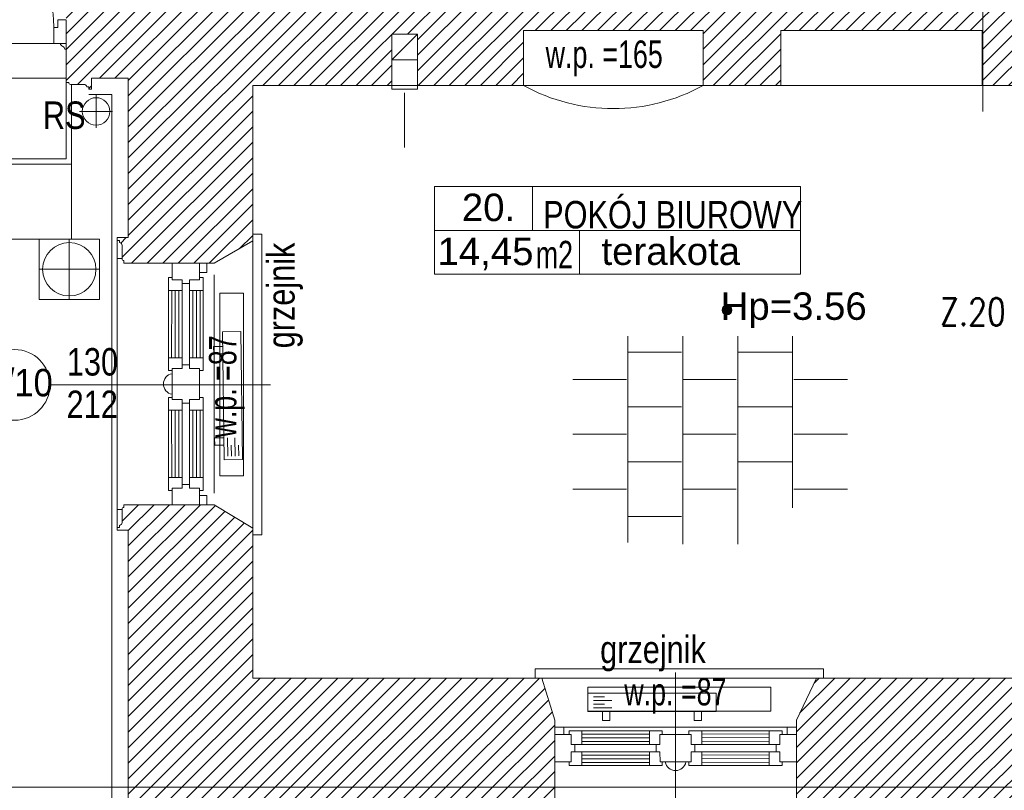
# Model space of a CAD drawing. Header units: millimetres. Extents: x -573548 to 674770, y -184010 to -47794.
# Tile 49 of 181: x 81734 to 87113, y -130039 to -125825. Entities that reach past the tile are written whole.
import ezdxf
from ezdxf.enums import TextEntityAlignment as Align

# ---------------------------------------------------------------- set-up
doc = ezdxf.new("R2010")
doc.units = ezdxf.units.MM
for name, color, linetype, lineweight in [('A.03 RZUT PARTERU_is$0$A-OPISY-2_Nr_pióra__2', 8, 'Continuous', 9), ('A.03 RZUT PARTERU_is$0$A-OPISY-3_Nr_pióra__6', 8, 'Continuous', 9), ('A.03 RZUT PARTERU_is$0$A-WIDOK_Nr_pióra__1', 8, 'Continuous', 9), ('A.03 RZUT PARTERU_is$0$A-WYSOKOSCI_Nr_pióra__7', 8, 'Continuous', 9), ('A.03 RZUT PARTERU_is$0$COKÓŁ_Nr_pióra__1', 8, 'Continuous', 9), ('A.03 RZUT PARTERU_is$0$detalokna_Nr_pióra__1', 8, 'Continuous', 9), ('A.03 RZUT PARTERU_is$0$detalokna_Nr_pióra__2', 8, 'Continuous', 9), ('A.03 RZUT PARTERU_is$0$detalokna_Nr_pióra__8', 8, 'Continuous', 9), ('A.03 RZUT PARTERU_is$0$DIM MALY_Nr_pióra__8', 8, 'Continuous', 9), ('A.03 RZUT PARTERU_is$0$Drawing & Figure_Nr_pióra__18', 8, 'Continuous', 9), ('A.03 RZUT PARTERU_is$0$DRZWI_Nr_pióra__2', 8, 'Continuous', 9), ('A.03 RZUT PARTERU_is$0$linia nadproza_Nr_pióra__1', 8, 'Continuous', 9), ('A.03 RZUT PARTERU_is$0$Nowe_A-DRZWI_Nr_pióra__59', 8, 'Continuous', 9), ('A.03 RZUT PARTERU_is$0$Nowe_A-OKNA-OPIS_Nr_pióra__59', 8, 'Continuous', 9), ('A.03 RZUT PARTERU_is$0$Nowe_A_okno_Nr_pióra__59', 8, 'Continuous', 9), ('A.03 RZUT PARTERU_is$0$Nowe_Annotation - Text_Nr_pióra__59', 8, 'Continuous', 9), ('A.03 RZUT PARTERU_is$0$Nowe_DRZWI_Nr_pióra__59', 8, 'Continuous', 9), ('A.03 RZUT PARTERU_is$0$Nowe_GRZEJNIK_Nr_pióra__59', 8, 'Continuous', 9), ('A.03 RZUT PARTERU_is$0$opaska_Nr_pióra__1', 8, 'Continuous', 9), ('A.03 RZUT PARTERU_is$0$opisy inne_Nr_pióra__1', 8, 'Continuous', 9), ('A.03 RZUT PARTERU_is$0$OSIE_Nr_pióra__1', 8, 'Continuous', 9), ('A.03 RZUT PARTERU_is$0$PARAPET_Nr_pióra__7', 8, 'Continuous', 9), ('A.03 RZUT PARTERU_is$0$podciagi_Nr_pióra__1', 8, 'Continuous', 9), ('A.03 RZUT PARTERU_is$0$POSADZKI_Nr_pióra__18', 8, 'Continuous', 9), ('A.03 RZUT PARTERU_is$0$PROG_Nr_pióra__6', 8, 'Continuous', 9), ('A.03 RZUT PARTERU_is$0$RURY SPUSTOWE_Nr_pióra__3', 8, 'Continuous', 9), ('A.03 RZUT PARTERU_is$0$SCHODY_Nr_pióra__1', 8, 'Continuous', 9), ('A.03 RZUT PARTERU_is$0$SCIANY_KONSTR_Nr_pióra__21', 8, 'Continuous', 9), ('A.03 RZUT PARTERU_is$0$Structural - Bearing_Nr_pióra__21', 8, 'Continuous', 9), ('A.03 RZUT PARTERU_is$0$Structural - Grid', 8, 'Continuous', 9), ('A.03 RZUT PARTERU_is$0$Structural - Grid_Nr_pióra__17', 8, 'Continuous', 9), ('A.03 RZUT PARTERU_is$0$WYCIĄG_Nr_pióra__1', 8, 'Continuous', 9), ('BMS_URZĄDZENIA', 30, 'Continuous', 30), ('SAN_Grzejniki CO na rzucie', 7, 'Continuous', 13)]:
    doc.layers.add(name, color=color, linetype=linetype, lineweight=lineweight)
doc.styles.add('A.03 RZUT PARTERU_is$0$STYL_AUTOMATYCZNY_2', font='arial.ttf')
doc.styles.add('A.03 RZUT PARTERU_is$0$STYL_AUTOMATYCZNY_3', font='arial.ttf', dxfattribs={"width": 0.8})
doc.styles.add('A.03 RZUT PARTERU_is$0$STYL_AUTOMATYCZNY_4', font='arial.ttf', dxfattribs={"width": 0.7})
doc.styles.add('A.03 RZUT PARTERU_is$0$STYL_AUTOMATYCZNY_6', font='arial.ttf', dxfattribs={"width": 0.9})
doc.styles.add('A.03 RZUT PARTERU_is$0$STYL_AUTOMATYCZNY_8', font='arial.ttf', dxfattribs={"width": 0.8})
doc.styles.add('SIMPLEX-10', font='simplex.shx', dxfattribs={"width": 0.8, "height": 10})
pattern_1 = [(45, (655149.01, 0), (-42.426407, 42.426407), [])]

# ---------------------------------------------------------------- blocks, each defined once
blk = doc.blocks.new('A.03 RZUT PARTERU_is$0$Standardowy znacznik osi_3')
at = {"layer": 'A.03 RZUT PARTERU_is$0$Structural - Grid_Nr_pióra__17'}
blk.add_line((2962.2, 0), (40906.6, 0), dxfattribs=at)
at = {"layer": 'A.03 RZUT PARTERU_is$0$Structural - Grid_Nr_pióra__17', "style": 'A.03 RZUT PARTERU_is$0$STYL_AUTOMATYCZNY_2'}
for tag, p in [('AC_MarkerText_1_0', (-250, -335)), ('AC_MarkerText_1_1', (44118.7, -335))]:
    blk.add_attdef(tag, text='', height=350, rotation=180, dxfattribs=at).set_placement(p, align=Align.TOP_CENTER)
blk = doc.blocks.new('A.03 RZUT PARTERU_is')
at = {"layer": 'A.03 RZUT PARTERU_is$0$A-WYSOKOSCI_Nr_pióra__7'}
blk.add_hatch(color=256, dxfattribs=at).paths.add_polyline_path([(740844.2, -102413.1, 1), (740790.8, -102413.1, 1)])
at = {"layer": 'A.03 RZUT PARTERU_is$0$Drawing & Figure_Nr_pióra__18'}
h = blk.add_hatch(dxfattribs=at)
h.set_pattern_fill('Common_Brick_0004', color=256, style=0, pattern_type=2)
h.set_pattern_definition(pattern_1)
h.paths.add_polyline_path([(735455.7, -98345.2), (735395.7, -98345.2), (735395.7, -98360.2), (735408.7, -98360.2), (735408.7, -98372.2, -0.371445), (735421.7, -98388.1), (735421.7, -98460.5, 0.436052), (735431.7, -98470.2), (735431.7, -98485.2), (735455.7, -98485.2), (735776.3, -98485.2), (736135, -98343.5), (736135, -98085.2), (737045, -98085.2), (737045, -97887.4), (737050.6, -97887.4), (738195, -97887.4), (738195, -98085.2), (742776.3, -98085.2), (742776.3, -98665.2), (743719.8, -98665.2), (743719.8, -98281.5), (744542.7, -98281.5), (744542.7, -98665.2), (746016.3, -98665.2), (746016.3, -98855.2), (746159.7, -98855.2), (746159.7, -98855), (746166.3, -98665.2), (747246.3, -98665.2), (747246.3, -98365.2), (747246.3, -98095.2), (747282, -97255.2), (747610.7, -97256.4), (750156.3, -97265.2), (750156.3, -98890.5), (750156.3, -99595.2), (750436.3, -99595.2), (750436.3, -99735.2), (750156.3, -99735.2), (750156.3, -100105.2), (749506.3, -100105.2), (748146.3, -100105.2), (748237.5, -100675.2), (747316.3, -100675.2), (747277.5, -100675.2), (747316.3, -100105.2), (746116.3, -100105.2), (746127, -99795.6), (745975, -99795.5), (745966.3, -100035.2), (745736.3, -100035.2), (745736.3, -100220.1), (745386.3, -100158.5), (745386.3, -100035.2), (744686.1, -100035.2), (744686.1, -100035.2), (744686.1, -100011, 0.414287), (744682.1, -100007), (744608, -100007), (744608, -100035.2), (744572.3, -100035.2), (744572.3, -100138.2), (744608, -100138.2), (744608, -100165.2), (744656.3, -100165.2), (744636.3, -100774.1), (744815.5, -100774.1), (744836.8, -100774), (744836.8, -101430.2), (744836.8, -101978.1), (744836.8, -102684), (744826.3, -102684), (744826.3, -102684.1), (743396.3, -102684.1), (743396.3, -102194.7), (743396.3, -102194.7), (743396.3, -102197.7), (743266.3, -102197.7), (743266.3, -102197.5), (742673.3, -102209.9), (742676.3, -102949.1), (743286.3, -102938.9), (743416.3, -102938.9), (743416.3, -102835.5), (744796.3, -102835.5), (744796.3, -103312.4), (744796.3, -104725.5), (744416.3, -104725.5), (744326.3, -105075.5), (744326.3, -105485.5), (744326.3, -105509.5), (744341.3, -105509.5, 0.436052), (744351, -105519.5), (744423.4, -105519.5, -0.371445), (744439.3, -105532.5), (744451.3, -105532.5), (744451.3, -105545.5), (744466.3, -105545.5), (744466.3, -105485.5), (745121.3, -105485.5), (745186.3, -105485.5), (745186.3, -105475.2), (745196.3, -105475.2, -0.334097), (745216.9, -105446.2), (745227.6, -105442, 0.270785), (745273.3, -105390.9), (745285.9, -105390.9), (745285.9, -105340.5), (745515.5, -105275.5), (745515.5, -105005.5), (745512, -104885.5), (745507.4, -104725.5), (745137.4, -104725.5), (745137.4, -103312.4), (745137.4, -101978.1), (745137.4, -101430.2), (745137.4, -100774.2), (749506.3, -100756.7), (750166.3, -100754.1), (750165.2, -101260.5), (750445.2, -101260.5), (750445.2, -101400.5), (750165.2, -101400.5), (750165.2, -101430.2), (750166.3, -103065.3), (750296.3, -103065.3), (750875.7, -103065.5), (750885.5, -101430.2), (750896.1, -99665.5), (751746.1, -99666.9), (751746.2, -98956.9), (750736.3, -98955.2), (750736.2, -98955.2), (750736.3, -98890.5), (750740.7, -96695.2), (750336.3, -96678.8), (750206.3, -96678.8), (750206.3, -97105.2), (747610.7, -97087), (747356.3, -97085.2), (747356.3, -96685.2), (747136, -96684.7), (747116.3, -98095.2), (746976.3, -98096.7), (746976.3, -98096.8), (746976.3, -98352.1), (746976.3, -98376.7), (746836.3, -98376.7), (746836.3, -98098.1), (743436.3, -98133.7), (743436.3, -96675.2), (742765, -96656.2), (742765, -97545.2), (736675, -97565.2), (736675, -96685.2), (736435, -96545.2), (736235, -96545.2), (736005, -96545.2), (735981, -96545.2), (735981, -96560.2, 0.436052), (735971, -96570), (735971, -96642.3, -0.371445), (735958, -96658.2), (735958, -96670.2), (735945, -96670.2), (735945, -96685.2), (736005, -96685.2), (736005, -96800.8), (736005, -97495.2), (735455.7, -97495.2)])
h = blk.add_hatch(dxfattribs=at)
h.set_pattern_fill('Common_Brick_0004', color=256, style=0, pattern_type=2)
h.set_pattern_definition(pattern_1)
h.paths.add_polyline_path([(737251.7, -100515), (737206.3, -100825.2), (737206.3, -101145.2), (737206.3, -101169.2), (737221.3, -101169.2, 0.436052), (737231, -101179.2), (737303.4, -101179.2, -0.371445), (737319.3, -101192.2), (737331.3, -101192.2), (737331.3, -101205.2), (737346.3, -101205.2), (737346.3, -101145.2), (737546.3, -101145.2), (737546.3, -101901.5), (737546.3, -102017.1), (737486.3, -102017.1), (737486.3, -102032.1), (737499.3, -102032.1), (737499.3, -102044.1, -0.371445), (737512.3, -102060), (737512.3, -102132.3, 0.436052), (737522.3, -102142.1), (737522.3, -102157.1), (737546.3, -102157.1), (737786.3, -102157.1), (737816.3, -102157.1), (738016.3, -102157.1), (738226.3, -102035.2), (738226.3, -101185.2), (738986.3, -101185.2), (738986.3, -101045.2), (738986.3, -100905.2), (739126.3, -100905.2), (739126.3, -101185.2), (739706.3, -101185.2), (739706.3, -100885.2), (740686.3, -100885.2), (740686.3, -101185.2), (741110.5, -101185.2), (741110.5, -100885.2), (742210.5, -100885.2), (742210.5, -101185.2), (742215, -101185.2), (743166.3, -101185.2), (743166.3, -101250.1), (743396.3, -101250.1), (743396.3, -100780.2), (743396.3, -100774.1), (743596.3, -100774.1), (743576.2, -100165.2), (743576.2, -100035.2), (742776.3, -100035.2), (742776.3, -100485.2), (742215, -100485.2), (737256.1, -100485.2)])
h = blk.add_hatch(dxfattribs=at)
h.set_pattern_fill('Common_Brick_0004', color=256, style=0, pattern_type=2)
h.set_pattern_definition(pattern_1)
h.paths.add_polyline_path([(738226.3, -104425.2), (738226.3, -103604.7), (738016.3, -103477.1), (737546.3, -103477.1), (737522.3, -103477.1), (737522.3, -103492.1, 0.436052), (737512.3, -103501.8), (737512.3, -103574.2, -0.371445), (737499.3, -103590.1), (737499.3, -103602.1), (737486.3, -103602.1), (737486.3, -103617.1), (737546.3, -103617.1), (737546.3, -105095.2), (739620.7, -105095.2), (739736.3, -105095.2), (739736.3, -105155.2), (739751.3, -105155.2), (739751.3, -105142.2), (739763.3, -105142.2, -0.371445), (739779.1, -105129.2), (739851.5, -105129.2, 0.436052), (739861.3, -105119.2), (739876.3, -105119.2), (739876.3, -105095.2), (739876.3, -104883.5), (739876.3, -104855.2), (739876.3, -104655.2), (739806.3, -104425.2)])
h = blk.add_hatch(dxfattribs=at)
h.set_pattern_fill('Common_Brick_0004', color=256, style=0, pattern_type=2)
h.set_pattern_definition(pattern_1)
h.paths.add_polyline_path([(741196.3, -105119.2), (741211.3, -105119.2, 0.436052), (741221, -105129.2), (741293.4, -105129.2, -0.371445), (741309.3, -105142.2), (741321.3, -105142.2), (741321.3, -105155.2), (741336.3, -105155.2), (741336.3, -105095.2), (741451.8, -105095.2), (742686.3, -105095.2), (742686.3, -105485.5), (743566.3, -105485.5), (743566.3, -105545.5), (743581.3, -105545.5), (743581.3, -105532.5), (743593.3, -105532.5, -0.371445), (743609.1, -105519.5), (743681.5, -105519.5, 0.436052), (743691.3, -105509.5), (743706.3, -105509.5), (743706.3, -105485.5), (743706.3, -105075.5), (743706.3, -105065.1), (743706.6, -105065.1), (743716.3, -104725.5), (743416.3, -104725.5), (743416.3, -104419.1), (743406.3, -104419.1), (743406.3, -104418.5), (743136.3, -104418.5), (743136.3, -104278.5), (743416.3, -104278.5), (743416.3, -104182.6), (743416.3, -103816.5), (743286.3, -103816.5), (743286.3, -103811.5), (742676.3, -103859.1), (742676.3, -103860.2), (742676.3, -104425.2), (741306.3, -104425.2), (741196.3, -104655.2), (741196.3, -104855.2), (741196.3, -105095.2)])
at = {"layer": 'A.03 RZUT PARTERU_is$0$A-OPISY-3_Nr_pióra__6'}
for p, q in [((739754.9, -101737.4), (739754.9, -101977.5)), ((739218.8, -101977.4), (741218.8, -101977.4)), ((740011.8, -101977.5), (740011.8, -102217.5))]:
    blk.add_line(p, q, dxfattribs=at)
blk.add_lwpolyline([(739218.8, -102217.5), (739218.8, -101737.4), (741218.8, -101737.4), (741218.8, -102217.5)], close=True, dxfattribs=at)
at = {"layer": 'A.03 RZUT PARTERU_is$0$A-WIDOK_Nr_pióra__1'}
for q in [(739126.3, -100905.2), (739126.3, -101045.2)]:
    blk.add_line((738986.3, -101045.2), q, dxfattribs=at)
at = {"layer": 'A.03 RZUT PARTERU_is$0$A-WYSOKOSCI_Nr_pióra__7'}
blk.add_circle((740817.5, -102413.1), 26.7, dxfattribs=at)
at = {"layer": 'A.03 RZUT PARTERU_is$0$COKÓŁ_Nr_pióra__1'}
for p, q in [((737206.3, -101145.2), (737206.3, -101235.2)), ((737456.3, -101235.2), (737331.3, -101235.2)), ((737456.3, -101235.2), (737456.3, -105185.2))]:
    blk.add_line(p, q, dxfattribs=at)
at = {"layer": 'A.03 RZUT PARTERU_is$0$detalokna_Nr_pióra__1'}
for p, q in [((737486.1, -102130.8), (737486.1, -102032.1)), ((737486.1, -103503.3), (737486.1, -103602.1))]:
    blk.add_line(p, q, dxfattribs=at)
at = {"layer": 'A.03 RZUT PARTERU_is$0$detalokna_Nr_pióra__2'}
for points in [[(738226.3, -101998.1), (738276.3, -101998.1), (738276.3, -103642.1), (738226.3, -103642.1)], [(737512.3, -102130.8), (737486.1, -102130.8), (737486.1, -103503.3), (737512.3, -103503.3)], [(739769.1, -104425.2), (739769.1, -104375.2), (741343.6, -104375.2), (741343.6, -104425.2)]]:
    blk.add_lwpolyline(points, dxfattribs=at)
at = {"layer": 'A.03 RZUT PARTERU_is$0$detalokna_Nr_pióra__8'}
for p, q in [((738226.3, -102035.2), (738226.3, -103604.7)), ((738016.3, -102220), (738016.3, -103414.2)), ((739806.3, -104425.2), (741306.3, -104425.2)), ((739926.3, -104693.5), (741146.2, -104693.1))]:
    blk.add_line(p, q, dxfattribs=at)
at = {"layer": 'A.03 RZUT PARTERU_is$0$DIM MALY_Nr_pióra__8'}
for p, q in [((742215, -101327.5), (742215, -99903.8)), ((737140.3, -100867.3), (737140.3, -100955.2))]:
    blk.add_line(p, q, dxfattribs=at)
at = {"layer": 'A.03 RZUT PARTERU_is$0$DRZWI_Nr_pióra__2'}
blk.add_lwpolyline([(737206.3, -100986), (737206.3, -100955.2), (737174.3, -100955.2, 0.200085), (737188.1, -100971.4, -0.284482), (737199.5, -100986)], format="xyb", close=True, dxfattribs=at)
at = {"layer": 'A.03 RZUT PARTERU_is$0$linia nadproza_Nr_pióra__1'}
blk.add_line((739706.3, -101185.2), (740686.3, -101185.2), dxfattribs=at)
at = {"layer": 'A.03 RZUT PARTERU_is$0$Nowe_A-DRZWI_Nr_pióra__59'}
blk.add_lwpolyline([(736269.1, -100867.3), (736269.1, -100007.3, -0.411511), (737140.3, -100867.3)], format="xyb", dxfattribs=at)
at = {"layer": 'A.03 RZUT PARTERU_is$0$Nowe_A-OKNA-OPIS_Nr_pióra__59'}
for p, q in [((738323.7, -102822.1), (737118.6, -102822.1)), ((740536.3, -104395.3), (740536.3, -105600.4))]:
    blk.add_line(p, q, dxfattribs=at)
blk.add_circle((736925.6, -102822.1), 193, dxfattribs=at)
at = {"layer": 'A.03 RZUT PARTERU_is$0$Nowe_A_okno_Nr_pióra__59'}
for points in [[(737935.9, -102157.1), (737785.9, -102157.1), (737785.9, -102247.1), (737840.9, -102247.1), (737840.9, -102267.1), (737880.9, -102267.1), (737880.9, -102247.1), (737935.9, -102247.1)], [(737935.9, -102157.1), (737975.9, -102157.1), (737975.9, -102207.1), (737935.9, -102207.1)], [(737765.9, -102305.3), (737840.9, -102305.3), (737840.9, -102247.1), (737785.9, -102247.1), (737785.9, -102235.3), (737765.9, -102235.3)], [(737955.9, -102305.3), (737880.9, -102305.3), (737880.9, -102247.1), (737935.9, -102247.1), (737935.9, -102235.3), (737955.9, -102235.3)], [(737765.9, -102673.9), (737840.9, -102673.9), (737840.9, -102732.1), (737785.9, -102732.1), (737785.9, -102743.9), (737765.9, -102743.9)], [(737955.9, -102673.8), (737880.9, -102673.9), (737880.9, -102732.1), (737935.9, -102732), (737935.9, -102743.8), (737955.9, -102743.8)], [(737765.9, -102960.3), (737840.9, -102960.3), (737840.9, -102902.1), (737785.9, -102902.1), (737785.9, -102890.3), (737765.9, -102890.3)], [(737955.9, -102960.3), (737880.9, -102960.3), (737880.9, -102902.1), (737935.9, -102902.1), (737935.9, -102890.3), (737955.9, -102890.3)], [(737765.9, -103328.9), (737840.9, -103328.9), (737840.9, -103387.1), (737785.9, -103387.1), (737785.9, -103398.9), (737765.9, -103398.9)], [(737955.9, -103328.8), (737880.9, -103328.9), (737880.9, -103387.1), (737935.9, -103387), (737935.9, -103398.8), (737955.9, -103398.8)], [(737935.9, -103477), (737785.9, -103477.1), (737785.9, -103387.1), (737840.9, -103387.1), (737840.9, -103367.1), (737880.9, -103367.1), (737880.9, -103387.1), (737935.9, -103387)], [(737935.9, -103477), (737975.9, -103477), (737975.9, -103427), (737935.9, -103427)], [(739876.3, -104733.5), (739876.3, -104693.5), (739926.3, -104693.5), (739926.3, -104733.5)], [(740024.5, -104713.5), (740024.5, -104788.5), (739966.3, -104788.5), (739966.3, -104733.5), (739954.5, -104733.5), (739954.5, -104713.5)], [(740393, -104713.4), (740393, -104788.4), (740451.2, -104788.4), (740451.2, -104733.4), (740463, -104733.4), (740463, -104713.4)], [(740679.5, -104713.3), (740679.5, -104788.3), (740621.3, -104788.3), (740621.3, -104733.3), (740609.5, -104733.3), (740609.5, -104713.3)], [(741048, -104713.2), (741048, -104788.2), (741106.2, -104788.2), (741106.2, -104733.2), (741118, -104733.2), (741118, -104713.2)], [(741146.2, -104733.1), (741146.2, -104693.1), (741196.2, -104693.1), (741196.2, -104733.1)], [(739876.3, -104733.5), (739876.3, -104883.5), (739966.3, -104883.5), (739966.3, -104828.5), (739986.3, -104828.5), (739986.3, -104788.5), (739966.3, -104788.5), (739966.3, -104733.5)], [(741196.2, -104733.1), (741196.3, -104883.1), (741106.3, -104883.2), (741106.2, -104828.2), (741086.2, -104828.2), (741086.2, -104788.2), (741106.2, -104788.2), (741106.2, -104733.2)], [(740024.5, -104903.5), (740024.5, -104828.5), (739966.3, -104828.5), (739966.3, -104883.5), (739954.5, -104883.5), (739954.5, -104903.5)], [(740393.1, -104903.4), (740393, -104828.4), (740451.2, -104828.4), (740451.3, -104883.4), (740463.1, -104883.4), (740463.1, -104903.4)], [(740679.5, -104903.3), (740679.5, -104828.3), (740621.3, -104828.3), (740621.3, -104883.3), (740609.5, -104883.3), (740609.5, -104903.3)], [(741048.1, -104903.2), (741048.1, -104828.2), (741106.2, -104828.2), (741106.3, -104883.2), (741118.1, -104883.2), (741118.1, -104903.2)]]:
    blk.add_lwpolyline(points, close=True, dxfattribs=at)
for points in [[(737765.9, -102673.9), (737765.9, -102305.3)], [(737783.4, -102305.3), (737783.3, -102673.9)], [(737803.4, -102305.3), (737803.3, -102673.9)], [(737823.4, -102305.3), (737823.3, -102673.9)], [(737840.9, -102305.3), (737840.9, -102673.9)], [(737880.9, -102305.3), (737880.9, -102673.9)], [(737898.4, -102305.3), (737898.2, -102673.9)], [(737918.4, -102305.3), (737918.2, -102673.9)], [(737938.4, -102305.3), (737938.2, -102673.8)], [(737955.9, -102673.8), (737955.9, -102305.3)], [(737785.9, -102822.1), (737785.9, -102732.1), (737840.9, -102732.1), (737840.9, -102712.1), (737880.9, -102712.1), (737880.9, -102732.1), (737935.9, -102732), (737935.9, -102822), (737935.9, -102822)], [(737785.9, -102812.1), (737785.9, -102902.1), (737840.9, -102902.1), (737840.9, -102922.1), (737880.9, -102922.1), (737880.9, -102902.1), (737935.9, -102902.1), (737935.9, -102812.1), (737935.9, -102812.1)], [(737765.9, -102960.3), (737765.9, -103328.9)], [(737783.4, -103328.9), (737783.3, -102960.3)], [(737803.4, -103328.9), (737803.3, -102960.3)], [(737823.4, -103328.9), (737823.3, -102960.3)], [(737840.9, -103328.9), (737840.9, -102960.3)], [(737880.9, -103328.9), (737880.9, -102960.3)], [(737898.4, -103328.9), (737898.2, -102960.3)], [(737918.4, -103328.9), (737918.2, -102960.3)], [(737938.4, -103328.8), (737938.2, -102960.3)], [(737955.9, -102960.3), (737955.9, -103328.8)], [(740393, -104713.4), (740024.5, -104713.5)], [(740024.5, -104731), (740393, -104731)], [(740679.5, -104713.3), (741048, -104713.2)], [(741048, -104730.7), (740679.5, -104731)], [(740024.5, -104751), (740393, -104751)], [(740024.5, -104771), (740393, -104771)], [(740541.3, -104883.3), (740451.3, -104883.4), (740451.2, -104828.4), (740431.2, -104828.4), (740431.2, -104788.4), (740451.2, -104788.4), (740451.2, -104733.4), (740541.2, -104733.3), (740541.2, -104733.4)], [(740531.3, -104883.3), (740621.3, -104883.3), (740621.3, -104828.3), (740641.3, -104828.3), (740641.3, -104788.3), (740621.3, -104788.3), (740621.3, -104733.3), (740531.3, -104733.3), (740531.3, -104733.3)], [(741048, -104750.7), (740679.5, -104751)], [(741048, -104770.7), (740679.5, -104771)], [(740024.5, -104788.5), (740393, -104788.4)], [(740024.5, -104828.5), (740393, -104828.4)], [(741048, -104788.2), (740679.5, -104788.3)], [(741048.1, -104828.2), (740679.5, -104828.3)], [(740024.5, -104846), (740393.1, -104846)], [(740024.5, -104866), (740393.1, -104866)], [(740024.5, -104886), (740393.1, -104886)], [(741048.1, -104845.7), (740679.5, -104845.9)], [(741048.1, -104865.7), (740679.5, -104865.9)], [(741048.1, -104885.7), (740679.5, -104885.9)], [(740393.1, -104903.4), (740024.5, -104903.5)], [(740679.5, -104903.3), (741048.1, -104903.2)]]:
    blk.add_lwpolyline(points, dxfattribs=at)
for points in [[(737785.9, -102873.3), (737785.9, -102760.9, 0.845314)], [(740592.5, -104883.3), (740480.1, -104883.3, 0.845314)]]:
    blk.add_lwpolyline(points, format="xyb", close=True, dxfattribs=at)
at = {"layer": 'A.03 RZUT PARTERU_is$0$Nowe_DRZWI_Nr_pióra__59'}
blk.add_lwpolyline([(737204.3, -100825.2), (737161, -100825.2), (737161, -100867.3), (737140.3, -100867.3), (737140.3, -100955.2), (737204.3, -100955.2)], dxfattribs=at)
at = {"layer": 'A.03 RZUT PARTERU_is$0$Nowe_GRZEJNIK_Nr_pióra__59'}
for points in [[(738046.3, -102320.1), (738046.3, -103320.1), (738176.3, -103320.1), (738176.3, -102320.1)], [(740056.4, -104605.2), (741056.4, -104605.2), (741056.4, -104475.2), (740056.4, -104475.2)]]:
    blk.add_lwpolyline(points, close=True, dxfattribs=at)
at = {"layer": 'A.03 RZUT PARTERU_is$0$opaska_Nr_pióra__1'}
blk.add_lwpolyline([(737389.2, -102025.2), (737059.2, -102025.2), (737059.2, -102355.2), (737389.2, -102355.2)], close=True, dxfattribs=at)
blk.add_circle((737224.2, -102190.2), 145.8, dxfattribs=at)
at = {"layer": 'A.03 RZUT PARTERU_is$0$OSIE_Nr_pióra__1'}
for p, q in [((737370.3, -101416.7), (737370.3, -101236.7)), ((737280.3, -101326.7), (737460.3, -101326.7)), ((737224.2, -102025.2), (737224.2, -102355.2)), ((737389.2, -102190.2), (737059.2, -102190.2))]:
    blk.add_line(p, q, dxfattribs=at)
at = {"layer": 'A.03 RZUT PARTERU_is$0$podciagi_Nr_pióra__1'}
for p, q in [((741110.5, -100885.2), (741110.5, -101185.2)), ((742210.5, -100885.2), (741110.5, -100885.2)), ((742210.5, -100885.2), (742210.5, -101185.2)), ((736832.7, -101145.2), (737206.3, -101145.2))]:
    blk.add_line(p, q, dxfattribs=at)
blk.add_arc((740196.3, -100298.5), 1013.1, 241.0759, 298.9241, dxfattribs=at)
at = {"layer": 'A.03 RZUT PARTERU_is$0$POSADZKI_Nr_pióra__18'}
for p, q in [((740275.6, -102556.5), (740275.6, -103683.3)), ((740575.6, -102556.5), (740575.6, -103692.1)), ((740875.6, -102556.5), (740875.6, -103692.1)), ((741175.6, -102556.5), (741175.6, -103494.7)), ((740568.1, -102642.3), (740275.6, -102642.3)), ((740875.6, -102642.3), (741175.6, -102642.3)), ((740268.1, -102792.1), (739975.6, -102792.1)), ((740575.6, -102792.1), (740868.1, -102792.1)), ((741475.6, -102792.1), (741183.1, -102792.1)), ((740568.1, -102942.3), (740275.6, -102942.3)), ((740875.6, -102942.3), (741175.6, -102942.3)), ((740268.1, -103092.1), (739975.6, -103092.1)), ((740575.6, -103092.1), (740868.1, -103092.1)), ((741475.6, -103092.1), (741183.1, -103092.1)), ((740568.1, -103242.3), (740275.6, -103242.3)), ((740875.6, -103242.3), (741175.6, -103242.3)), ((740268.1, -103392.1), (739975.6, -103392.1)), ((740575.6, -103392.1), (740868.1, -103392.1)), ((741475.6, -103392.1), (741183.1, -103392.1)), ((740568.1, -103542.3), (740275.6, -103542.3))]:
    blk.add_line(p, q, dxfattribs=at)
at = {"layer": 'A.03 RZUT PARTERU_is$0$PROG_Nr_pióra__6'}
blk.add_line((736884, -100955.2), (737190.3, -100955.2), dxfattribs=at)
at = {"layer": 'A.03 RZUT PARTERU_is$0$RURY SPUSTOWE_Nr_pióra__3'}
blk.add_circle((737370.3, -101326.7), 75, dxfattribs=at)
at = {"layer": 'A.03 RZUT PARTERU_is$0$SCHODY_Nr_pióra__1'}
for p in [(737236.3, -101615.2), (735835.3, -102025.2)]:
    blk.add_line(p, (737236.3, -102025.2), dxfattribs=at)
for points in [[(735876.3, -101235.2), (735876.3, -101615.2), (737236.3, -101615.2), (737236.3, -101179.2)], [(735906.3, -101235.2), (735906.3, -101585.2), (737206.3, -101585.2), (737206.3, -101235.2)]]:
    blk.add_lwpolyline(points, dxfattribs=at)
at = {"layer": 'A.03 RZUT PARTERU_is$0$SCIANY_KONSTR_Nr_pióra__21'}
for p, q in [((738986.3, -100905.2), (738986.3, -101185.2)), ((738986.3, -100905.2), (739126.3, -100905.2)), ((739126.3, -100905.2), (739126.3, -101185.2)), ((739706.3, -100885.2), (739706.3, -101185.2)), ((740686.3, -100885.2), (739706.3, -100885.2)), ((740686.3, -100885.2), (740686.3, -101185.2)), ((737816.3, -102157.1), (737546.3, -102157.1)), ((737786.3, -102157.1), (737986.3, -102157.1)), ((737786.3, -102157.1), (737986.3, -102157.1)), ((737786.3, -102157.1), (737986.3, -102157.1)), ((737816.3, -102157.1), (738016.3, -102157.1)), ((737546.3, -103477.1), (738016.3, -103477.1)), ((737816.3, -103477.1), (738016.3, -103477.1)), ((739876.3, -104655.2), (739806.3, -104425.2)), ((741196.3, -104655.2), (741306.3, -104425.2)), ((739876.3, -104855.2), (739876.3, -104655.2)), ((739876.3, -104855.2), (739876.3, -104655.2)), ((739876.3, -104855.2), (739876.3, -104655.2)), ((741196.3, -104855.2), (741196.3, -104655.2)), ((739876.3, -104855.2), (739876.3, -105095.2)), ((741196.3, -105095.2), (741196.3, -104855.2))]:
    blk.add_line(p, q, dxfattribs=at)
blk.add_lwpolyline([(739126.3, -101045.2), (739126.3, -100905.2), (738986.3, -100905.2), (738986.3, -101045.2)], dxfattribs=at)
blk.add_lwpolyline([(737546.3, -103477.1), (737522.3, -103477.1), (737522.3, -103492.1, 0.436052), (737512.3, -103501.8), (737512.3, -103574.2, -0.371445), (737499.3, -103590.1), (737499.3, -103602.1), (737486.3, -103602.1), (737486.3, -103617.1), (737546.3, -103617.1), (737546.3, -103732.6)], format="xyb", dxfattribs=at)
at = {"layer": 'A.03 RZUT PARTERU_is$0$Structural - Bearing_Nr_pióra__21'}
for p, q in [((737206.3, -100825.2), (737206.3, -101145.2)), ((737546.3, -101145.2), (737346.3, -101145.2)), ((737546.3, -101145.2), (737546.3, -102017.1)), ((738226.3, -101185.2), (738226.3, -102035.2)), ((738986.3, -101185.2), (738226.3, -101185.2)), ((739706.3, -101185.2), (739126.3, -101185.2)), ((742210.5, -101185.2), (740686.3, -101185.2)), ((743166.3, -101185.2), (742210.5, -101185.2)), ((738016.3, -102157.1), (738226.3, -102035.2)), ((738016.3, -103477.1), (738226.3, -103604.7)), ((737546.3, -103617.1), (737546.3, -105095.2)), ((738226.3, -103604.7), (738226.3, -104425.2)), ((739806.3, -104425.2), (738226.3, -104425.2)), ((742676.3, -104425.2), (741306.3, -104425.2))]:
    blk.add_line(p, q, dxfattribs=at)
for points in [[(737206.3, -101145.2), (737206.3, -101169.2), (737221.3, -101169.2, 0.436052), (737231, -101179.2), (737303.4, -101179.2, -0.371445), (737319.3, -101192.2), (737331.3, -101192.2), (737331.3, -101205.2), (737346.3, -101205.2), (737346.3, -101145.2), (737461.8, -101145.2)], [(737546.3, -102157.1), (737522.3, -102157.1), (737522.3, -102142.1, -0.436052), (737512.3, -102132.3), (737512.3, -102060, 0.371445), (737499.3, -102044.1), (737499.3, -102032.1), (737486.3, -102032.1), (737486.3, -102017.1), (737546.3, -102017.1), (737546.3, -101901.5)], [(737546.3, -103477.1), (737522.3, -103477.1), (737522.3, -103492.1, 0.436052), (737512.3, -103501.8), (737512.3, -103574.2, -0.371445), (737499.3, -103590.1), (737499.3, -103602.1), (737486.3, -103602.1), (737486.3, -103617.1), (737546.3, -103617.1), (737546.3, -103732.6)]]:
    blk.add_lwpolyline(points, format="xyb", dxfattribs=at)
at = {"layer": 'A.03 RZUT PARTERU_is$0$WYCIĄG_Nr_pióra__1'}
blk.add_lwpolyline([(739126.3, -101205.2), (739126.3, -101185.2), (738986.3, -101185.2), (738986.3, -101205.2)], close=True, dxfattribs=at)
blk.add_lwpolyline([(739056.3, -101225.9), (739056.3, -101376.6), (739056.3, -101524.3)], dxfattribs=at)
at = {"layer": 'A.03 RZUT PARTERU_is$0$Structural - Grid', "zscale": 1000, "rotation": 180}
blk.add_blockref('A.03 RZUT PARTERU_is$0$Standardowy znacznik osi_3', (776835.6, -105021.8), dxfattribs=at)
at = {"layer": 'A.03 RZUT PARTERU_is$0$A-OPISY-2_Nr_pióra__2', "char_height": 150}
for s, insert, attachment_point, style in [('\\A1;{\\pql;\\fArial|b0|i0|c238|p0;\\W0.800000;POKÓJ BIUROWY}', (739813.1, -101968.6), 7, 'A.03 RZUT PARTERU_is$0$STYL_AUTOMATYCZNY_3'), ('\\A1;{\\pql;\\fArial|b0|i0|c238|p0;\\W1.000000;20.}', (739368.8, -101928.6), 7, 'A.03 RZUT PARTERU_is$0$STYL_AUTOMATYCZNY_2'), ('\\A1;{\\pqr;\\fArial|b0|i0|c238|p0;\\W0.700000;m2}', (739976, -102034.6), 3, 'A.03 RZUT PARTERU_is$0$STYL_AUTOMATYCZNY_4'), ('\\A1;{\\pql;\\fArial|b0|i0|c238|p0;\\W1.000000;terakota}', (740131.7, -102168.4), 7, 'A.03 RZUT PARTERU_is$0$STYL_AUTOMATYCZNY_2'), ('\\A1;{\\pql;\\fArial|b0|i0|c238|p0;\\W1.000000;14,45}', (739235.8, -102195.2), 7, 'A.03 RZUT PARTERU_is$0$STYL_AUTOMATYCZNY_2')]:
    blk.add_mtext(s, dxfattribs=dict(at, insert=insert, attachment_point=attachment_point, style=style))
at = {"layer": 'A.03 RZUT PARTERU_is$0$A-WYSOKOSCI_Nr_pióra__7', "insert": (741181.6, -102414), "char_height": 150, "attachment_point": 5, "style": 'A.03 RZUT PARTERU_is$0$STYL_AUTOMATYCZNY_2'}
blk.add_mtext('\\A1;{\\pqc;\\fArial|b0|i0|c238|p0;\\W1.000000;Hp=3.56}', dxfattribs=at)
at = {"layer": 'A.03 RZUT PARTERU_is$0$Nowe_A-OKNA-OPIS_Nr_pióra__59', "char_height": 150, "attachment_point": 5}
for s, insert, style in [('\\A1;{\\pqc;\\fArial|b0|i0|c238|p0;\\W0.800000;130}', (737350.6, -102697), 'A.03 RZUT PARTERU_is$0$STYL_AUTOMATYCZNY_3'), ('\\A1;{\\pqc;\\fArial|b0|i0|c238|p0;\\W0.900000;O/10}', (736929.4, -102810.8), 'A.03 RZUT PARTERU_is$0$STYL_AUTOMATYCZNY_6'), ('\\A1;{\\pqc;\\fArial|b0|i0|c238|p0;\\W0.800000;212}', (737349.3, -102928.1), 'A.03 RZUT PARTERU_is$0$STYL_AUTOMATYCZNY_3')]:
    blk.add_mtext(s, dxfattribs=dict(at, insert=insert, style=style))
at = {"layer": 'A.03 RZUT PARTERU_is$0$Nowe_Annotation - Text_Nr_pióra__59', "insert": (738500.3, -102621.9), "char_height": 150, "attachment_point": 7, "rotation": 90, "style": 'A.03 RZUT PARTERU_is$0$STYL_AUTOMATYCZNY_8'}
blk.add_mtext('\\A1;{\\pql;\\fArial|b0|i0|c238|p0;\\W0.800000;grzejnik }', dxfattribs=at)
at = {"layer": 'A.03 RZUT PARTERU_is$0$Nowe_Annotation - Text_Nr_pióra__59', "insert": (740124.3, -104388.7), "char_height": 150, "attachment_point": 7, "style": 'A.03 RZUT PARTERU_is$0$STYL_AUTOMATYCZNY_8'}
blk.add_mtext('\\A1;{\\pql;\\fArial|b0|i0|c238|p0;\\W0.800000;grzejnik }', dxfattribs=at)
at = {"layer": 'A.03 RZUT PARTERU_is$0$opisy inne_Nr_pióra__1', "insert": (737196.5, -101348.6), "char_height": 150, "attachment_point": 5, "style": 'A.03 RZUT PARTERU_is$0$STYL_AUTOMATYCZNY_3'}
blk.add_mtext('\\A1;{\\pqc;\\fArial|b0|i0|c238|p0;\\W0.800000;RS}', dxfattribs=at)
at = {"layer": 'A.03 RZUT PARTERU_is$0$PARAPET_Nr_pióra__7', "char_height": 150, "attachment_point": 7, "style": 'A.03 RZUT PARTERU_is$0$STYL_AUTOMATYCZNY_4'}
for s, insert in [('\\A1;{\\pql;\\fArial|b0|i0|c238|p0;\\W0.700000;w.p. =165}', (739826.4, -101134.3)), ('\\A1;{\\pql;\\fArial|b0|i0|c238|p0;\\W0.700000;w.p. =87}', (740256, -104619.6))]:
    blk.add_mtext(s, dxfattribs=dict(at, insert=insert))
at = {"layer": 'A.03 RZUT PARTERU_is$0$PARAPET_Nr_pióra__7', "insert": (738182.2, -103109.9), "char_height": 150, "attachment_point": 7, "rotation": 90, "style": 'A.03 RZUT PARTERU_is$0$STYL_AUTOMATYCZNY_4'}
blk.add_mtext('\\A1;{\\pql;\\fArial|b0|i0|c238|p0;\\W0.700000;w.p. =87}', dxfattribs=at)

msp = doc.modelspace()

# ---------------------------------------------------------------- linework, layer by layer
at = {"layer": 'SAN_Grzejniki CO na rzucie', "color": 150}
for p, q in [((82869.845, -128211.546), (82868.678, -128111.553)), ((82909.842, -128211.079), (82908.676, -128111.086)), ((82889.844, -128211.313), (82889.144, -128151.317)), ((82929.841, -128210.846), (82929.141, -128150.85)), ((84867.938, -129527.541), (84927.938, -129527.552)), ((84867.931, -129567.541), (84927.931, -129567.552)), ((84867.935, -129547.541), (84967.935, -129547.56)), ((84867.927, -129587.541), (84967.927, -129587.56))]:
    msp.add_line(p, q, dxfattribs=at)
for points in [[(82950.073, -128230.611), (82941.907, -127530.659), (82841.914, -127531.826), (82850.08, -128231.778), (82950.073, -128230.611)], [(82843.313, -127651.817), (82793.317, -127652.401), (82792.85, -127612.403), (82842.847, -127611.82)], [(82849.146, -128151.783), (82799.15, -128152.367), (82798.683, -128112.369), (82848.68, -128111.786)], [(85537.942, -129507.671), (84837.942, -129507.535), (84837.923, -129607.535), (85537.923, -129607.671), (85537.942, -129507.671)], [(84957.923, -129607.558), (84957.913, -129657.558), (84917.913, -129657.551), (84917.923, -129607.551)], [(85457.923, -129607.655), (85457.913, -129657.655), (85417.913, -129657.648), (85417.923, -129607.648)]]:
    msp.add_lwpolyline(points, dxfattribs=at)

# ---------------------------------------------------------------- block references
at = {"color": 150}
msp.add_blockref('A.03 RZUT PARTERU_is', (-655219.604, -25000), dxfattribs=at)

# ---------------------------------------------------------------- texts
at = {"layer": 'BMS_URZĄDZENIA', "lineweight": 30, "insert": (87120.805, -127422.56), "char_height": 150, "width": 609.56559, "attachment_point": 6, "style": 'SIMPLEX-10'}
msp.add_mtext('Z.20', dxfattribs=at)

doc.saveas('drawing.dxf')
